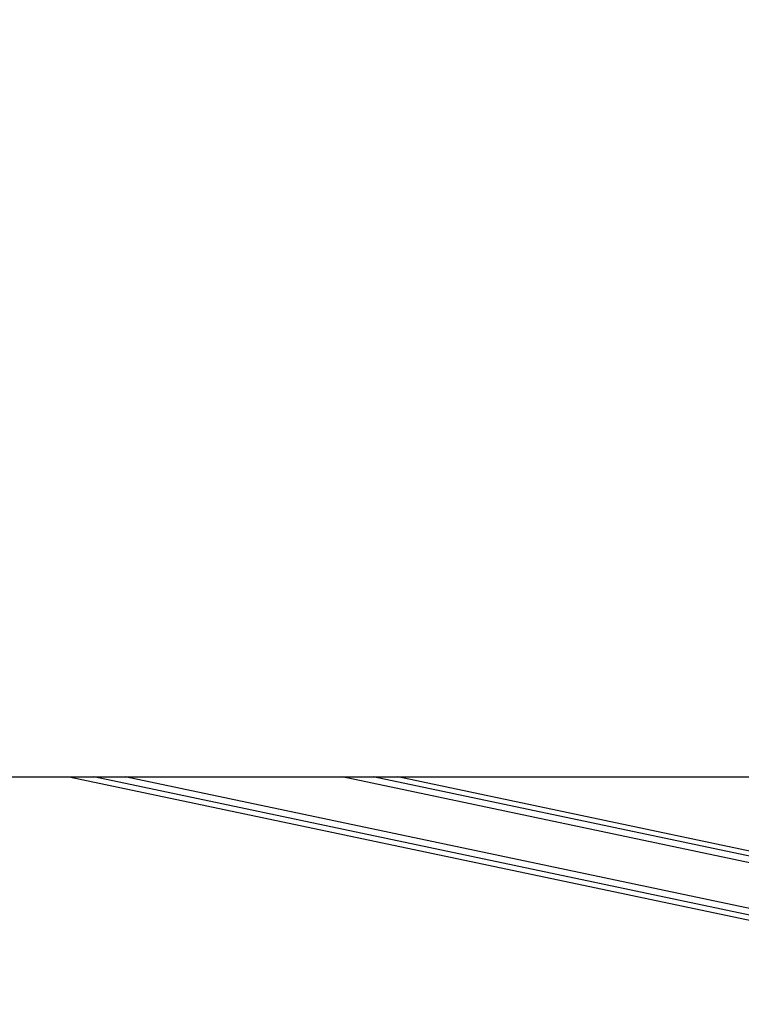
# Model space of a CAD drawing. Header units: millimetres. Extents: x 20 to 19631, y 28 to 16288.
# Tile 3 of 124: x 2419 to 2973, y 6438 to 7194. Entities that reach past the tile are written whole.
import ezdxf

# ---------------------------------------------------------------- set-up
doc = ezdxf.new("R2010")
doc.units = ezdxf.units.MM
doc.header["$LTSCALE"] = 2

msp = doc.modelspace()

# ---------------------------------------------------------------- linework, layer by layer
at = {"color": 7, "linetype": 'Continuous', "lineweight": 25}
for p, q in [((900.67, 6612.47), (3440.56, 6612.47)), ((2456.62, 6612.47), (3285.84, 6437.9)), ((3188.38, 6511.56), (2709.05, 6612.47))]:
    msp.add_line(p, q, dxfattribs=at)
at = {"color": 8, "linetype": 'Continuous', "lineweight": 25}
for p, q in [((3286.65, 6441.74), (2475.63, 6612.47)), ((3287.66, 6446.56), (2499.55, 6612.47)), ((3218.61, 6496.2), (2666.3, 6612.47)), ((3201.72, 6504.78), (2690.19, 6612.47))]:
    msp.add_line(p, q, dxfattribs=at)
at = {"color": 7, "linetype": 'Continuous', "lineweight": 25}
msp.add_open_spline([(2950.28, 7736), (2880.95, 7697.58), (2707.56, 7601.48), (2428.85, 7448.43), (1905.77, 7161.72), (1396.17, 6883.19), (991.27, 6661.97), (900.67, 6612.47)], degree=3, knots=[0, 0, 0, 0, 0.102003, 0.255114, 0.408226, 0.867576, 1, 1, 1, 1], dxfattribs=at)

doc.saveas('drawing.dxf')
